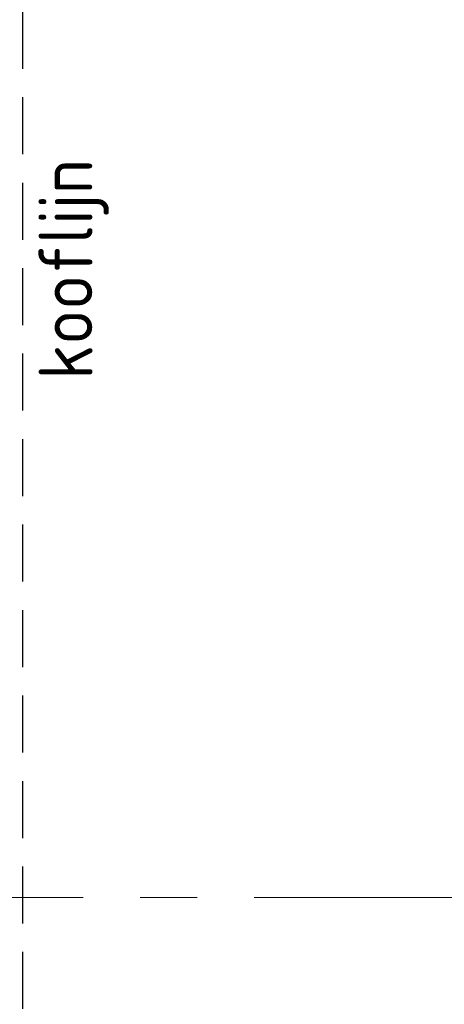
# Model space of a CAD drawing. Extents: x 3165 to 57695, y -7842 to 39081.
# Tile 7 of 248: x 4734 to 5917, y 24531 to 27274. Entities that reach past the tile are written whole.
import ezdxf

# ---------------------------------------------------------------- set-up
doc = ezdxf.new("R2010")
doc.units = 0
doc.header["$LTSCALE"] = 50
doc.linetypes.add('HIDDEN2', pattern=[4.7625, 3.175, -1.5875])
doc.linetypes.add('Onderlegger 3e verdieping$0$stramien', pattern=[22.225, 12.7, -3.175, 3.175, -3.175])
doc.layers.get('0').update_dxf_attribs({"linetype": 'CONTINUOUS'})
doc.layers.add('IWTEKST', color=2, linetype='CONTINUOUS')
doc.layers.add('Onderlegger 3e verdieping$0$S-GRID', color=8, linetype='CONTINUOUS', lineweight=18)
doc.styles.get("Standard").update_dxf_attribs({"font": 'isocp.shx'})

# ---------------------------------------------------------------- blocks, each defined once
blk = doc.blocks.new('Onderlegger 3e verdieping')
at = {"layer": 'Onderlegger 3e verdieping$0$S-GRID', "linetype": 'Onderlegger 3e verdieping$0$stramien'}
blk.add_line((3164.6, 24828.2), (56107.8, 24828.2), dxfattribs=at)

msp = doc.modelspace()

# ---------------------------------------------------------------- linework, layer by layer
at = {"color": 8, "linetype": 'HIDDEN2'}
msp.add_line((4741.6, 35392.2), (4741.6, 19553.2), dxfattribs=at)

# ---------------------------------------------------------------- block references
msp.add_blockref('Onderlegger 3e verdieping', (0, 0))

# ---------------------------------------------------------------- texts
at = {"layer": 'IWTEKST', "insert": (4786.9, 26271.4), "char_height": 150, "width": 3405, "attachment_point": 1, "rotation": 90}
msp.add_mtext('kooflijn', dxfattribs=at)

doc.saveas('drawing.dxf')
